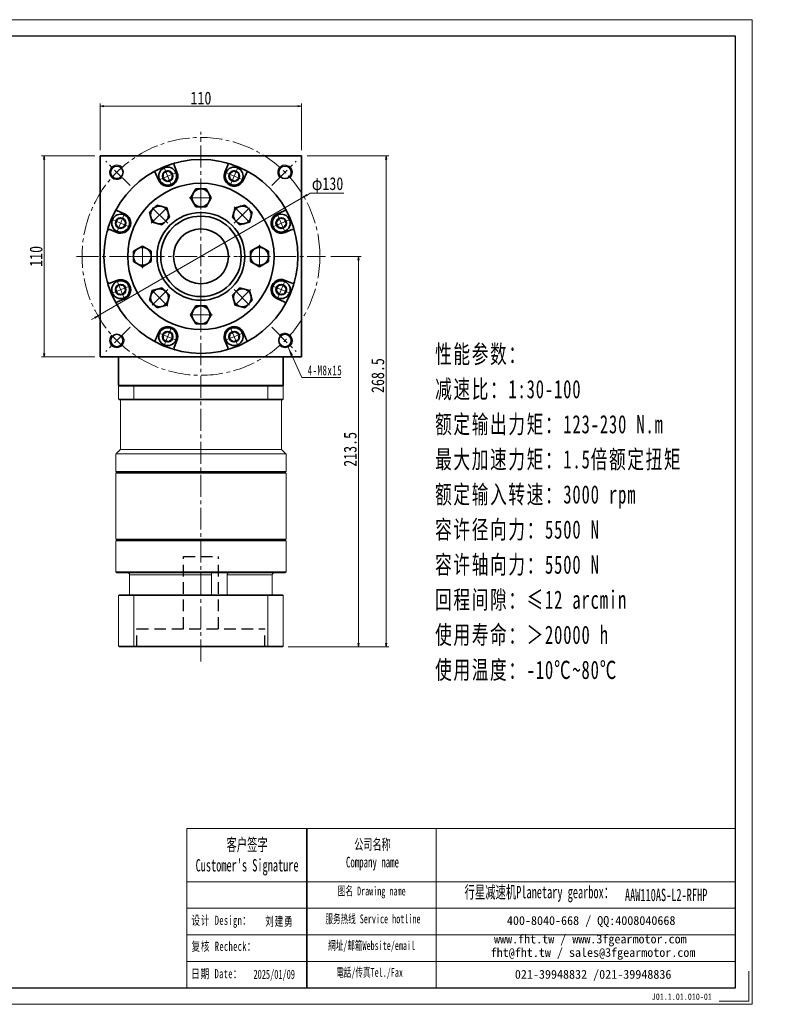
# Model space of a CAD drawing. Header units: millimetres. Extents: x -371 to 402, y -231 to 307.
# Tile 5 of 5: x -7 to 402, y -231 to 307. Entities that reach past the tile are written whole.
import ezdxf

# ---------------------------------------------------------------- set-up
doc = ezdxf.new("R2010")
doc.units = ezdxf.units.MM
doc.set_wipeout_variables(frame=1)
doc.header["$PDSIZE"] = -5
doc.linetypes.add('DASHED2', pattern=[9.525, 6.35, -3.175])
doc.linetypes.add('点画线', pattern=[18, 12, -2, 2, -2])
doc.layers.get('0').update_dxf_attribs({"lineweight": 35})
doc.layers.add('4虚线层', color=6, linetype='DASHED2')
doc.layers.add('6文字层', color=3, linetype='Continuous')
for name, color, linetype, lineweight in [('7标注层', 4, 'Continuous', 18), ('EB0', 7, 'Continuous', 35), ('SLD-0', 7, 'Continuous', 18), ('中心线层', 1, '点画线', 18), ('图框_外框线', 7, 'Continuous', 18), ('尺寸线层', 3, 'Continuous', 18), ('粗实线层', 7, 'Continuous', 35)]:
    doc.layers.add(name, color=color, linetype=linetype, lineweight=lineweight)
doc.styles.add('SLDTEXTSTYLE4', font='SimSun.ttf', dxfattribs={"width": 0.611111})
doc.styles.get("Standard").update_dxf_attribs({"font": 'SimSun.ttf'})
doc.styles.add('宋体', font='SimSun.ttf', dxfattribs={"width": 0.8})
doc.styles.add('标准', font='txt', dxfattribs={"width": 0.667})
doc.styles.add('样式 1', font='SimSun.ttf', dxfattribs={"width": 0.8})
doc.dimstyles.new('A水平标注$0', dxfattribs={"dimtxt": 3.5, "dimasz": 2, "dimexe": 1.5, "dimexo": 3, "dimgap": 1.1, "dimtad": 1, "dimtoh": 1, "dimdec": 4, "dimdsep": 46, "dimtxsty": '宋体', "dimblk": 'OPEN', "dimcen": 3, "dimclrd": 3, "dimclre": 3, "dimclrt": 6, "dimadec": 0, "dimazin": 0, "dimtm": 1e-09, "dimtfac": 1, "dimtdec": 4, "dimtix": 1, "dimtmove": 0, "dimatfit": 3, "dimldrblk": 'OPEN', "dimfxl": 0, "dimlwd": 13, "dimlwe": 13, "dimarcsym": 0})
doc.dimstyles.new('D直径标注φ25', dxfattribs={"dimtxt": 3.5, "dimasz": 2, "dimexe": 1, "dimexo": 3, "dimtad": 1, "dimtoh": 1, "dimdec": 1, "dimdsep": 46, "dimtxsty": '宋体', "dimblk": 'OPEN', "dimcen": 3, "dimclrd": 3, "dimclre": 3, "dimclrt": 130, "dimadec": 0, "dimazin": 0, "dimtm": 1e-09, "dimtfac": 1, "dimtdec": 1, "dimtmove": 0, "dimatfit": 0, "dimldrblk": 'OPEN', "dimfxl": 0, "dimlwd": 13, "dimlwe": 13, "dimarcsym": 0})

# ---------------------------------------------------------------- blocks, each defined once
blk = doc.blocks.new('_Open')
at = {"color": 0, "linetype": 'ByBlock', "lineweight": -2}
for p, q in [((-1, 0.17), (0, 0)), ((-1, -0.17), (0, 0)), ((0, 0), (-1, 0))]:
    blk.add_line(p, q, dxfattribs=at)
blk = doc.blocks.new('*X16')
at = {"layer": 'Defpoints', "color": 0, "transparency": 16777216}
for p in [(147.33, 259.99), (37.33, 232.92), (147.33, 232.92)]:
    blk.add_point(p, dxfattribs=at)
at = {"layer": '尺寸线层', "color": 3, "lineweight": 13, "transparency": 16777216}
for p, q in [((37.33, 235.92), (37.33, 261.49)), ((39.33, 259.99), (145.33, 259.99)), ((147.33, 235.92), (147.33, 261.49))]:
    blk.add_line(p, q, dxfattribs=at)
at = {"layer": '尺寸线层', "color": 3, "lineweight": 13, "transparency": 16777216, "xscale": 2, "yscale": 2, "zscale": 2, "rotation": 180}
blk.add_blockref('_Open', (37.33, 259.99), dxfattribs=at)
at = {"layer": '尺寸线层', "color": 3, "lineweight": 13, "transparency": 16777216, "xscale": 2, "yscale": 2, "zscale": 2}
blk.add_blockref('_Open', (147.33, 259.99), dxfattribs=at)
at = {"layer": '尺寸线层', "color": 6, "transparency": 16777216, "insert": (92.33, 264.41), "char_height": 7, "attachment_point": 5, "style": '宋体', "bg_fill": 3, "box_fill_scale": 1.1, "bg_fill_color": 257, "bg_fill_transparency": 0}
blk.add_mtext('110', dxfattribs=at)
blk = doc.blocks.new('*X17')
at = {"layer": 'Defpoints', "color": 0, "transparency": 16777216}
for p in [(6.68, 232.92), (37.33, 232.92), (37.33, 122.92)]:
    blk.add_point(p, dxfattribs=at)
at = {"layer": '尺寸线层', "color": 3, "lineweight": 13, "transparency": 16777216}
for p, q in [((34.33, 232.92), (5.18, 232.92)), ((6.68, 124.92), (6.68, 230.92)), ((34.33, 122.92), (5.18, 122.92))]:
    blk.add_line(p, q, dxfattribs=at)
at = {"layer": '尺寸线层', "color": 3, "lineweight": 13, "transparency": 16777216, "xscale": 2, "yscale": 2, "zscale": 2}
for p, rotation in [((6.68, 232.92), 90), ((6.68, 122.92), 270)]:
    blk.add_blockref('_Open', p, dxfattribs=dict(at, rotation=rotation))
at = {"layer": '尺寸线层', "color": 6, "transparency": 16777216, "insert": (2.26, 177.92), "char_height": 7, "attachment_point": 5, "rotation": 90, "style": '宋体', "bg_fill": 3, "box_fill_scale": 1.1, "bg_fill_color": 257, "bg_fill_transparency": 0}
blk.add_mtext('110', dxfattribs=at)
blk = doc.blocks.new('*X18')
at = {"color": 3, "lineweight": 13, "transparency": 16777216}
for p, q in [((36.06, 145.39), (148.61, 210.44)), ((150.34, 211.44), (152.08, 212.44)), ((152.08, 212.44), (170.38, 212.44)), ((34.33, 144.39), (32.59, 143.39))]:
    blk.add_line(p, q, dxfattribs=at)
at = {"layer": 'Defpoints', "color": 0, "transparency": 16777216}
blk.add_point((36.06, 145.39), dxfattribs=at)
at = {"color": 3, "lineweight": 13, "transparency": 16777216, "xscale": 2, "yscale": 2, "zscale": 2}
for p, rotation in [((148.61, 210.44), 210.0256572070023), ((36.06, 145.39), 30.02565720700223)]:
    blk.add_blockref('_Open', p, dxfattribs=dict(at, rotation=rotation))
at = {"color": 130, "transparency": 16777216, "insert": (161.54, 216.73), "char_height": 3.5, "attachment_point": 5, "style": '宋体', "bg_fill": 3, "box_fill_scale": 1.1, "bg_fill_color": 256, "bg_fill_true_color": 13158600, "bg_fill_transparency": 0}
blk.add_mtext('{\\H2x;φ130}', dxfattribs=at)
at = {"layer": 'Defpoints', "color": 0, "transparency": 16777216}
blk.add_point((148.61, 210.44), dxfattribs=at)
blk = doc.blocks.new('*X19')
at = {"layer": 'Defpoints', "color": 0, "transparency": 16777216}
for p in [(160.33, 177.92), (136.93, -35.58), (178.45, -35.58)]:
    blk.add_point(p, dxfattribs=at)
at = {"layer": '尺寸线层', "color": 3, "lineweight": 13, "transparency": 16777216}
for p, q in [((163.33, 177.92), (179.95, 177.92)), ((178.45, 175.92), (178.45, -33.58)), ((139.93, -35.58), (179.95, -35.58))]:
    blk.add_line(p, q, dxfattribs=at)
at = {"layer": '尺寸线层', "color": 3, "lineweight": 13, "transparency": 16777216, "xscale": 2, "yscale": 2, "zscale": 2}
for p, rotation in [((178.45, 177.92), 89.99999999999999), ((178.45, -35.58), 270)]:
    blk.add_blockref('_Open', p, dxfattribs=dict(at, rotation=rotation))
at = {"layer": '尺寸线层', "color": 6, "transparency": 16777216, "insert": (173.95, 72.42), "char_height": 7, "attachment_point": 5, "rotation": 90, "style": '宋体', "bg_fill": 3, "box_fill_scale": 1.1, "bg_fill_color": 257, "bg_fill_transparency": 0}
blk.add_mtext('213.5', dxfattribs=at)
blk = doc.blocks.new('*X20')
at = {"layer": 'Defpoints', "color": 0, "transparency": 16777216}
for p in [(147.33, 232.92), (193.52, 232.92), (136.93, -35.58)]:
    blk.add_point(p, dxfattribs=at)
at = {"layer": '尺寸线层', "color": 3, "lineweight": 13, "transparency": 16777216}
for p, q in [((150.33, 232.92), (195.02, 232.92)), ((193.52, -33.58), (193.52, 230.92)), ((139.93, -35.58), (195.02, -35.58))]:
    blk.add_line(p, q, dxfattribs=at)
at = {"layer": '尺寸线层', "color": 3, "lineweight": 13, "transparency": 16777216, "xscale": 2, "yscale": 2, "zscale": 2}
for p, rotation in [((193.52, 232.92), 90), ((193.52, -35.58), 270)]:
    blk.add_blockref('_Open', p, dxfattribs=dict(at, rotation=rotation))
at = {"layer": '尺寸线层', "color": 6, "transparency": 16777216, "insert": (189.02, 112.76), "char_height": 7, "attachment_point": 5, "rotation": 90, "style": '宋体', "bg_fill": 3, "box_fill_scale": 1.1, "bg_fill_color": 256, "bg_fill_true_color": 13158600, "bg_fill_transparency": 0}
blk.add_mtext('268.5', dxfattribs=at)
blk = doc.blocks.new('*X21')
at = {"layer": '尺寸线层', "linetype": 'Continuous'}
blk.add_hatch(color=0, dxfattribs=at).paths.add_polyline_path([(-8.17, 16.85), (-5.3, 12.23), (-6.53, 11.67)], flags=0)
at = {"layer": '尺寸线层', "color": 0, "linetype": 'Continuous'}
blk.add_line((-8.17, 16.85), (-0.41, 0), dxfattribs=at)
at = {"layer": '尺寸线层', "color": 0}
for p, q in [((-0.41, 0), (0, 0)), ((0, 0), (0, 0)), ((0, 0), (20.8, 0))]:
    blk.add_line(p, q, dxfattribs=at)
at = {"layer": '尺寸线层', "color": 0, "insert": (2.7, 1.08), "char_height": 5.4, "width": 36.2049, "attachment_point": 7, "line_spacing_factor": 1.15057, "style": '标准'}
blk.add_mtext('\\T1.1;4-M8x15', dxfattribs=at)
blk = doc.blocks.new('*X22')
at = {"layer": '中心线层', "linetype": '点画线', "lineweight": 18}
for p, q in [((0, -5.64), (0, 5.64)), ((-5.64, 0), (5.64, 0))]:
    blk.add_line(p, q, dxfattribs=at)
at = {"layer": '粗实线层'}
for p, q in [((-2.89, 0), (-1.44, 2.5)), ((-2.89, 0), (-1.44, -2.5)), ((-1.44, 2.5), (1.44, 2.5)), ((2.89, 0), (1.44, 2.5)), ((2.89, 0), (1.44, 2.5)), ((2.89, 0), (1.44, -2.5)), ((-1.44, -2.5), (1.44, -2.5))]:
    blk.add_line(p, q, dxfattribs=at)
blk.add_circle((0, 0), 2.89, dxfattribs=at)
for start, end in [(0, 180), (180, 360)]:
    blk.add_arc((0, 0), 4.89, start, end, dxfattribs=at)
blk = doc.blocks.new('*X27')
at = {"layer": '中心线层', "linetype": '点画线', "lineweight": 18}
for p, q in [((0, -6.4), (0, 6.4)), ((6.4, 0), (-6.4, 0))]:
    blk.add_line(p, q, dxfattribs=at)
at = {"layer": '粗实线层'}
for p, q in [((0, 5.65), (-4.89, 2.82)), ((4.89, 2.82), (0, 5.65)), ((-4.89, 2.82), (-4.89, -2.82)), ((4.89, 2.82), (4.89, -2.82)), ((-4.89, -2.82), (0, -5.65)), ((0, -5.65), (4.89, -2.82))]:
    blk.add_line(p, q, dxfattribs=at)
blk.add_circle((0, 0), 4.89, dxfattribs=at)
blk = doc.blocks.new('2432fgg_2_2')
at = {"layer": '粗实线层'}
for radius in [24, 22]:
    blk.add_circle((0, 0), radius, dxfattribs=at)
blk.add_wipeout([(-27.11, 0), (-27.11, 0.9), (-27.11, 2.82), (-29.56, 4.23), (-32, 5.65), (-34.45, 4.23), (-36.89, 2.82), (-36.89, 0.9), (-36.89, 0), (-36.89, -2.82), (-34.45, -4.23), (-32, -5.65), (-29.56, -4.23), (-27.11, -2.82)]).dxf.layer = '粗实线层'
blk.add_circle((0, 0), 40, dxfattribs=at)
blk.add_blockref('*X27', (-32, 0), dxfattribs=at)
for points in [[(0, 27.11), (0.9, 27.11), (2.82, 27.11), (4.23, 29.55), (5.65, 32), (4.23, 34.44), (2.82, 36.89), (0.9, 36.89), (0, 36.89), (-2.82, 36.89), (-4.23, 34.44), (-5.65, 32), (-4.23, 29.55), (-2.82, 27.11)], [(-19.17, 19.17), (-18.53, 19.81), (-17.17, 21.17), (-17.9, 23.89), (-18.63, 26.62), (-21.36, 27.35), (-24.09, 28.08), (-25.45, 26.72), (-26.09, 26.09), (-28.08, 24.09), (-27.35, 21.36), (-26.62, 18.63), (-23.89, 17.9), (-21.17, 17.17)], [(19.17, 19.17), (19.81, 18.53), (21.17, 17.17), (23.89, 17.9), (26.62, 18.63), (27.35, 21.36), (28.08, 24.09), (26.72, 25.45), (26.09, 26.09), (24.09, 28.08), (21.36, 27.35), (18.63, 26.62), (17.9, 23.89), (17.17, 21.17)], [(27.11, 0), (27.11, -0.9), (27.11, -2.82), (29.55, -4.23), (32, -5.65), (34.44, -4.23), (36.89, -2.82), (36.89, -0.9), (36.89, 0), (36.89, 2.82), (34.44, 4.23), (32, 5.65), (29.55, 4.23), (27.11, 2.82)], [(-19.17, -19.17), (-19.81, -18.53), (-21.17, -17.17), (-23.89, -17.9), (-26.62, -18.63), (-27.35, -21.36), (-28.08, -24.09), (-26.72, -25.45), (-26.09, -26.09), (-24.09, -28.08), (-21.36, -27.35), (-18.63, -26.62), (-17.9, -23.89), (-17.17, -21.17)], [(19.17, -19.17), (18.53, -19.81), (17.17, -21.17), (17.9, -23.89), (18.63, -26.62), (21.36, -27.35), (24.09, -28.08), (25.45, -26.72), (26.09, -26.09), (28.08, -24.09), (27.35, -21.36), (26.62, -18.63), (23.89, -17.9), (21.17, -17.17)], [(0, -27.11), (-0.9, -27.11), (-2.82, -27.11), (-4.23, -29.56), (-5.65, -32), (-4.23, -34.45), (-2.82, -36.89), (-0.9, -36.89), (0, -36.89), (2.82, -36.89), (4.23, -34.45), (5.65, -32), (4.23, -29.56), (2.82, -27.11)]]:
    blk.add_wipeout(points).dxf.layer = '粗实线层'
for p, rotation in [((0, 32), 270), ((-22.63, 22.63), 315.0000000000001), ((22.63, 22.63), 225.0000000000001), ((32, 0), 180), ((-22.63, -22.63), 45.00000000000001), ((22.63, -22.63), 135.0000000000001), ((0, -32), 90)]:
    blk.add_blockref('*X27', p, dxfattribs=dict(at, rotation=rotation))

msp = doc.modelspace()

# ---------------------------------------------------------------- linework, layer by layer
at = {"color": 7, "linetype": 'Continuous', "lineweight": 15}
for p, q in [((47.33, 106.92), (55.74, 106.92)), ((47.33, 99.92), (47.33, 106.92)), ((55.92, 107.42), (47.83, 107.42)), ((55.74, 106.92), (55.74, 99.92)), ((55.74, 106.92), (128.93, 106.92)), ((128.75, 107.42), (55.92, 107.42)), ((128.93, 99.92), (128.93, 106.92)), ((55.74, 99.92), (47.33, 99.92)), ((47.83, 99.42), (55.92, 99.42)), ((128.93, 99.92), (55.74, 99.92)), ((55.92, 99.42), (128.75, 99.42)), ((45.83, 59.42), (92.33, 59.42)), ((92.33, 59.92), (46.33, 59.92)), ((45.83, 22.42), (92.33, 22.42)), ((92.33, 22.92), (46.33, 22.92)), ((53.33, 3.92), (98.16, 3.92)), ((53.33, -7.08), (53.33, 3.92)), ((98.16, 3.92), (98.16, -7.08)), ((106.69, -7.08), (106.69, 3.92)), ((106.69, 3.92), (131.34, 3.92)), ((131.34, 3.92), (131.34, -7.08)), ((47.33, -7.48), (55.74, -7.48)), ((47.33, -7.48), (47.33, -35.18)), ((55.88, -7.08), (47.73, -7.08)), ((55.74, -7.48), (128.93, -7.48)), ((55.74, -7.48), (55.74, -35.18)), ((128.78, -7.08), (55.88, -7.08)), ((128.93, -7.48), (128.93, -35.18)), ((55.74, -35.18), (47.33, -35.18)), ((47.73, -35.58), (55.88, -35.58)), ((128.93, -35.18), (55.74, -35.18)), ((55.88, -35.58), (128.78, -35.58))]:
    msp.add_line(p, q, dxfattribs=at)
msp.add_line((150.27, -134.86), (150.27, -221.86))
for points in [[(47.83, 107.42), (47.33, 106.92)], [(55.92, 107.42), (55.74, 106.92)], [(128.75, 107.42), (128.93, 106.92)], [(47.33, 99.92), (47.83, 99.42)], [(48.33, 72.42), (48.33, 99.42)], [(55.74, 99.92), (55.92, 99.42)], [(128.93, 99.92), (128.75, 99.42)], [(45.83, 69.92), (48.33, 72.42)], [(45.83, 60.42), (45.83, 69.92)], [(46.33, 59.92), (45.83, 60.42)], [(45.83, 59.42), (46.33, 59.92)], [(45.83, 23.42), (45.83, 59.42)], [(46.33, 22.92), (45.83, 23.42)], [(45.83, 22.42), (46.33, 22.92)], [(45.83, 5.42), (45.83, 22.42)], [(46.33, 4.92), (45.83, 5.42)], [(47.33, -7.48), (47.73, -7.08)], [(55.74, -7.48), (55.88, -7.08)], [(128.93, -7.48), (128.78, -7.08)], [(47.33, -35.18), (47.73, -35.58)], [(55.88, -35.58), (55.74, -35.18)], [(128.78, -35.58), (128.93, -35.18)]]:
    msp.add_open_spline(points, degree=1, dxfattribs=at)
for points, knots in [([(53.33, 3.92), (53.32, 4.03), (53.3, 4.25), (53.14, 4.54), (52.9, 4.77), (52.63, 4.9), (52.44, 4.91), (52.36, 4.92)], [0, 0, 0, 0, 0.324175, 0.648284, 0.979229, 1.31686, 1.550819, 1.550819, 1.550819, 1.550819]), ([(98.13, 4.79), (98.13, 4.79), (98.13, 4.74), (98.14, 4.56), (98.16, 4.26), (98.16, 4.03), (98.16, 3.92)], [0, 0, 0, 0, 0.0513916, 0.3237472, 0.6004135, 0.8771996, 0.8771996, 0.8771996, 0.8771996]), ([(106.69, 3.92), (106.7, 4.03), (106.71, 4.25), (106.81, 4.54), (106.95, 4.77), (107.09, 4.9), (107.17, 4.91), (107.21, 4.92)], [0, 0, 0, 0, 0.251379, 0.502708, 0.759337, 1.021151, 1.202573, 1.202573, 1.202573, 1.202573]), ([(132.31, 4.92), (132.29, 4.92), (132.17, 4.92), (131.94, 4.86), (131.66, 4.69), (131.45, 4.42), (131.35, 4.15), (131.34, 3.98), (131.34, 3.92)], [0, 0, 0, 0, 0.050706, 0.376082, 0.704499, 1.040599, 1.37708, 1.551484, 1.551484, 1.551484, 1.551484])]:
    msp.add_open_spline(points, degree=3, knots=knots, dxfattribs=at)
at = {"layer": '4虚线层'}
for p, q in [((82.84, 13.92), (101.84, 13.92)), ((82.84, -25.58), (82.84, 13.92)), ((101.84, -25.58), (101.84, 13.92)), ((57.34, -25.58), (127.34, -25.58)), ((57.34, -35.58), (57.34, -25.58)), ((127.34, -35.58), (127.34, -25.58))]:
    msp.add_line(p, q, dxfattribs=at)
at = {"layer": '7标注层', "color": 0}
msp.add_line((84.65, -134.86), (84.65, -221.85), dxfattribs=at)
at = {"layer": 'EB0'}
for p, q in [((137.33, 107.42), (47.33, 107.42)), ((132.33, 107.42), (137.33, 107.42))]:
    msp.add_line(p, q, dxfattribs=at)
at = {"layer": '中心线层'}
for p, q in [((92.33, -43.46), (92.33, 245.92)), ((53.61, 216.64), (40.34, 229.91)), ((131.05, 216.64), (144.33, 229.91)), ((24.33, 177.92), (160.33, 177.92)), ((124.83, 177.92), (111.15, 177.92)), ((92.33, 145.42), (92.33, 159.1)), ((53.61, 139.2), (40.34, 125.92)), ((53.61, 139.2), (40.34, 125.92)), ((131.05, 139.2), (144.33, 125.92))]:
    msp.add_line(p, q, dxfattribs=at)
msp.add_circle((92.33, 177.92), 65, dxfattribs=at)
at = {"layer": '图框_外框线'}
for p, q in [((84.65, -134.86), (150.27, -134.86)), ((150.27, -134.86), (150.27, -221.85)), ((150.27, -134.86), (384.58, -134.86)), ((220.98, -134.86), (220.98, -221.85)), ((84.65, -163.89), (150.27, -163.89)), ((150.27, -163.89), (384.58, -163.89)), ((84.65, -178.4), (384.58, -178.4)), ((84.65, -192.92), (384.58, -192.92)), ((84.65, -207.43), (384.58, -207.43))]:
    msp.add_line(p, q, dxfattribs=at)
at = {"layer": '图框_外框线', "color": 3}
msp.add_lwpolyline([(391.82, -212.79), (391.82, -229.1), (375.52, -229.1)], dxfattribs=at)
at = {"layer": '粗实线层'}
for p, q in [((37.33, 122.92), (37.33, 232.92)), ((37.33, 232.92), (147.33, 232.92)), ((147.33, 232.92), (147.33, 122.92)), ((79.24, 223.91), (77.67, 227.69)), ((105.43, 223.91), (107, 227.69)), ((69.08, 136.14), (67.51, 132.36)), ((115.59, 136.14), (117.16, 132.36)), ((79.24, 131.93), (77.67, 128.15)), ((105.43, 131.93), (107, 128.15)), ((147.33, 122.92), (37.33, 122.92)), ((47.33, 107.42), (47.33, 122.92)), ((137.33, 107.42), (137.33, 122.92))]:
    msp.add_line(p, q, dxfattribs=at)
for centre in [(46.37, 223.88), (138.3, 223.88), (46.37, 131.96), (46.37, 131.96), (138.3, 131.96)]:
    msp.add_circle(centre, 3.4, dxfattribs=at)
at = {"layer": '粗实线层', "lineweight": 18}
for centre, start, end in [((46.37, 223.88), 43.2368, 315), ((138.3, 223.88), 313.2368, 225), ((46.37, 131.96), 133.2368, 45), ((46.37, 131.96), 133.2368, 45), ((138.3, 131.96), 223.2368, 135)]:
    msp.add_arc(centre, 4, start, end, dxfattribs=at)
at = {"layer": '粗实线层'}
for centre, radius, start, end in [((78.6, 228.07), 1, 105.3192, 202.5), ((106.07, 228.07), 1, 337.5, 74.6808), ((66.59, 223.1), 1, 22.5, 119.6808), ((118.08, 223.1), 1, 60.3192, 157.5), ((74.16, 134.03), 5.5, 337.5, 157.5), ((110.51, 134.03), 5.5, 22.5, 202.5), ((66.59, 132.74), 1, 240.3192, 337.5), ((118.08, 132.74), 1, 202.5, 299.6808), ((78.6, 127.77), 1, 157.5, 254.6808), ((106.07, 127.77), 1, 285.3192, 22.5)]:
    msp.add_arc(centre, radius, start, end, dxfattribs=at)

# ---------------------------------------------------------------- texts
at = {"layer": '6文字层', "insert": (338.72, -224.96), "char_height": 3.5, "attachment_point": 1, "style": '样式 1'}
msp.add_mtext_dynamic_manual_height_columns('J01.1.01.010-01', width=43.3044, gutter_width=12.5, heights=[0], dxfattribs=at)
at = {"layer": 'SLD-0', "color": 1, "attachment_point": 2}
for s, insert, char_height, width, style in [("{\\fSimSun|b1|i0|c134|p2;客户签字\\PCustomer's Signature}", (117.57, -140.23), 6.7728, 84.2537, 'SLDTEXTSTYLE4'), ('{\\fSimSun|b1|i0|c134|p2;公司名称\\PCompany name}', (186.08, -140.59), 5.8052, 75.1594, 'SLDTEXTSTYLE4'), ('{\\fSimSun|b1|i0|c134|p2;图名 Drawing name}', (185.68, -166.57), 4.8377, 61.8676, 'SLDTEXTSTYLE4'), ('{\\fSimSun|b1|i0|c134|p2;  \\H1.1667x;行星减速机Planetary gearbox\\fSimSun|b0|i0|c134|p2;：}', (274.86, -166.19), 5.8052, 91.3023, 'SLDTEXTSTYLE4'), ('AAW110AS-L2-RFHP', (346.59, -167.73), 6.7728, 49.2886, 'SLDTEXTSTYLE4'), ('{\\fNSimSun|b0|i0|c134|p49;\\T1.1;设计 \\fNSimSun|b0|i0|c0|p49;Design\\fNSimSun|b0|i0|c134|p49;：}', (103.57, -182.48), 5, 31.9717, '标准'), ('{\\fSimSun|b0|i0|c134|p2;\\T1.1;刘建勇}', (135.22, -183.03), 5, 31.9717, '标准'), ('{\\fSimSun|b1|i0|c134|p2;服务热线 Service hotline}', (186.36, -181.78), 4.8377, 68.9264, 'SLDTEXTSTYLE4'), ('{\\fNSimSun|b0|i0|c134|p49;\\T1.1;复核 \\fNSimSun|b0|i0|c0|p49;Recheck\\fNSimSun|b0|i0|c134|p49;：}', (104.86, -196.68), 5, 68.8419, '标准'), ('{\\fSimSun|b1|i0|c134|p2;網址/邮箱Website/email}', (185.61, -196.35), 4.8377, 71.7459, 'SLDTEXTSTYLE4'), ('{\\fNSimSun|b0|i0|c134|p49;\\T1.1;日期 Date：}', (100.98, -211.66), 5, 31.9717, '标准'), ('{\\fNSimSun|b0|i0|c134|p49;2025/01/09}', (132.39, -212), 5, 31.9717, '标准'), ('{\\fSimSun|b1|i0|c134|p2;電話/传真Tel./Fax}', (184.53, -211.04), 4.8377, 72.6088, 'SLDTEXTSTYLE4')]:
    msp.add_mtext(s, dxfattribs=dict(at, insert=insert, char_height=char_height, width=width, style=style))
at = {"layer": 'SLD-0', "color": 1, "char_height": 4.8377, "attachment_point": 2}
for s, insert, width in [('{\\fSimSun|b1|i0|c134|p2;400-8040-668 / QQ:4008040668}', (305.62, -182.7), 140.851), ('{\\fSimSun|b1|i0|c134|p2;www.fht.tw / www.3fgearmotor.com }', (305.17, -192.78), 141.0096), ('\\pt58.05215;{\\fSimSun|b1|i0|c134|p2;fht@fht.tw / sales@3fgearmotor.com }', (306.64, -200.14), 141.0096), ('{\\fSimSun|b1|i0|c134|p2;021-39948832 /021-39948836 }', (306.69, -212.1), 107.6715)]:
    msp.add_mtext(s, dxfattribs=dict(at, insert=insert, width=width))
at = {"layer": '尺寸线层', "insert": (220.32, 129.54), "char_height": 10, "width": 152.4038, "attachment_point": 1, "line_spacing_factor": 1.15057, "style": '标准'}
msp.add_mtext('{\\fNSimSun|b0|i0|c134|p49;\\T1.1;性能参数：\\P减速比：1:30-100\\P额定输出力矩：123-230 N.m\\P最大加速力矩：1.5倍额定扭矩\\P额定输入转速：3000 rpm\\P容许径向力：5500 N\\P容许轴向力：5500 N\\P回程间隙：≤12 arcmin\\P使用寿命：＞20000 h\\P使用温度：-10℃~80℃}', dxfattribs=at)

# ---------------------------------------------------------------- next in the draw order: dimensions: what is measured, and where the dimension line sits
at = {"layer": '尺寸线层'}
dim = msp.add_linear_dim(base=(147.33, 259.99), p1=(37.33, 232.92), p2=(147.33, 232.92), angle=0, dimstyle='A水平标注$0', override={"dimtxt": 7, "dimgap": 1, "dimdec": 1, "dimpost": '<>', "dimblk": 'Open', "dimtvp": 0.1, "dimtfill": 1, "dimtfillclr": 256}, dxfattribs=at)
dim.commit()
dim.dimension.update_dxf_attribs({"geometry": '*X16', "text_midpoint": (92.33, 259.99), "dimtype": 160})

# ---------------------------------------------------------------- next in the draw order: dimensions: what is measured, and where the dimension line sits
dim = msp.add_linear_dim(base=(6.68, 232.92), p1=(37.33, 122.92), p2=(37.33, 232.92), angle=90, dimstyle='A水平标注$0', override={"dimtxt": 7, "dimgap": 1, "dimdec": 1, "dimpost": '<>', "dimblk": 'Open', "dimtvp": 0.1, "dimtfill": 1, "dimtfillclr": 256}, dxfattribs=at)
dim.commit()
dim.dimension.update_dxf_attribs({"geometry": '*X17', "text_midpoint": (6.68, 177.92), "dimtype": 160})

# ---------------------------------------------------------------- next in the draw order: linework, layer by layer
at = {"layer": '粗实线层'}
msp.add_circle((92.33, 177.92), 53, dxfattribs=at)

# ---------------------------------------------------------------- next in the draw order: dimensions: what is measured, and where the dimension line sits
dim = msp.add_diameter_dim_2p(p1=(36.06, 145.39), p2=(148.61, 210.44), text='{\\H2x;<>}', dimstyle='D直径标注φ25', override={"dimpost": 'φ<>'})
dim.commit()
dim.dimension.update_dxf_attribs({"geometry": '*X18', "text_midpoint": (161.54, 212.44), "dimtype": 163})

# ---------------------------------------------------------------- next in the draw order: linework, layer by layer
for p, q in [((69.08, 219.7), (67.51, 223.48)), ((115.59, 219.7), (117.16, 223.48)), ((50.56, 201.18), (46.77, 202.74)), ((46.35, 191.01), (42.57, 192.58)), ((46.35, 164.82), (42.57, 163.26)), ((50.56, 154.66), (46.77, 153.09))]:
    msp.add_line(p, q, dxfattribs=at)
for centre, radius, start, end in [((74.16, 221.8), 5.5, 202.5, 22.5), ((110.51, 221.8), 5.5, 157.5, 337.5), ((47.16, 203.67), 1, 150.3192, 247.5), ((48.45, 196.1), 5.5, 247.5, 67.5), ((42.18, 191.66), 1, 67.5, 164.6808), ((42.18, 164.18), 1, 195.3192, 292.5), ((48.45, 159.74), 5.5, 292.5, 112.5), ((47.16, 152.17), 1, 112.5, 209.6808)]:
    msp.add_arc(centre, radius, start, end, dxfattribs=at)

# ---------------------------------------------------------------- next in the draw order: block references
for p, rotation in [((48.45, 196.1), 67.50000000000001), ((48.45, 159.74), 112.5), ((74.16, 134.03), 157.5000000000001), ((110.51, 134.03), 202.5)]:
    msp.add_blockref('*X22', p, dxfattribs=dict(at, rotation=rotation))

# ---------------------------------------------------------------- next in the draw order: dimensions: what is measured, and where the dimension line sits
at = {"layer": '尺寸线层'}
dim = msp.add_linear_dim(base=(178.45, -35.58), p1=(160.33, 177.92), p2=(136.93, -35.58), angle=270, dimstyle='A水平标注$0', override={"dimtxt": 7, "dimgap": 1, "dimdec": 1, "dimpost": '<>', "dimblk": 'Open', "dimtvp": 0.1, "dimtfill": 1, "dimtfillclr": 256}, dxfattribs=at)
dim.commit()
dim.dimension.update_dxf_attribs({"geometry": '*X19', "text_midpoint": (178.45, 72.42), "dimtype": 160})

# ---------------------------------------------------------------- next in the draw order: dimensions: what is measured, and where the dimension line sits
dim = msp.add_linear_dim(base=(193.52, 232.92), p1=(136.93, -35.58), p2=(147.33, 232.92), angle=90, dimstyle='A水平标注$0', override={"dimtxt": 7, "dimgap": 1, "dimdec": 1, "dimpost": '<>', "dimblk": 'Open', "dimtvp": 0.1, "dimtfill": 1, "dimtfillclr": 256}, dxfattribs=at)
dim.commit()
dim.dimension.update_dxf_attribs({"geometry": '*X20', "text_midpoint": (193.52, 112.76), "dimtype": 160})

# ---------------------------------------------------------------- next in the draw order: wipeouts: each hides what was drawn before it
for points in [[(78.68, 223.67), (78.3, 224.4), (78.3, 224.4), (77.41, 225.45), (76.28, 226.21), (74.98, 226.62), (73.61, 226.66), (72.29, 226.32), (72.29, 226.32), (71.11, 225.63), (70.17, 224.63), (69.54, 223.42), (69.28, 222.08), (69.39, 220.72), (69.39, 220.72), (69.64, 219.93), (69.64, 219.93), (70.28, 218.83), (71.18, 217.92), (72.29, 217.28), (73.52, 216.95), (74.8, 216.95), (76.03, 217.28), (76.03, 217.28), (77.33, 218.08), (78.33, 219.25), (78.91, 220.66), (79.03, 222.19)], [(115.03, 219.93), (115.28, 220.72), (115.28, 220.72), (115.39, 222.08), (115.13, 223.42), (114.5, 224.63), (113.56, 225.63), (112.38, 226.32), (112.38, 226.32), (111.06, 226.66), (109.69, 226.62), (108.39, 226.21), (107.25, 225.45), (106.37, 224.4), (106.37, 224.4), (105.99, 223.67), (105.99, 223.67), (105.66, 222.44), (105.66, 221.16), (105.99, 219.93), (106.63, 218.83), (107.54, 217.92), (108.64, 217.28), (108.64, 217.28), (110.13, 216.93), (111.65, 217.05), (113.07, 217.63), (114.23, 218.63)]]:
    msp.add_wipeout(points).dxf.layer = '粗实线层'

# ---------------------------------------------------------------- next in the draw order: linework, layer by layer
at = {"color": 7, "linetype": 'Continuous', "lineweight": 15}
for p, q in [((136.83, 107.42), (128.75, 107.42)), ((128.93, 106.92), (137.33, 106.92)), ((137.33, 106.92), (137.33, 99.92)), ((128.75, 99.42), (136.83, 99.42)), ((137.33, 99.92), (128.93, 99.92)), ((136.33, 72.42), (48.33, 72.42)), ((138.83, 69.92), (45.83, 69.92)), ((138.83, 60.42), (45.83, 60.42)), ((46.33, 59.92), (138.33, 59.92)), ((138.33, 59.92), (92.33, 59.92)), ((92.33, 59.42), (138.83, 59.42)), ((138.83, 23.42), (45.83, 23.42)), ((46.33, 22.92), (138.33, 22.92)), ((138.33, 22.92), (92.33, 22.92)), ((92.33, 22.42), (138.83, 22.42)), ((138.83, 5.42), (45.83, 5.42)), ((46.33, 4.92), (138.33, 4.92)), ((136.93, -7.08), (128.78, -7.08)), ((128.93, -7.48), (137.33, -7.48)), ((137.33, -7.48), (137.33, -35.18)), ((128.78, -35.58), (136.93, -35.58)), ((137.33, -35.18), (128.93, -35.18))]:
    msp.add_line(p, q, dxfattribs=at)
for points in [[(136.83, 107.42), (137.33, 106.92)], [(136.33, 99.42), (136.33, 72.42)], [(136.83, 99.42), (137.33, 99.92)], [(136.33, 72.42), (138.83, 69.92)], [(138.83, 69.92), (138.83, 60.42)], [(138.83, 60.42), (138.33, 59.92)], [(138.33, 59.92), (138.83, 59.42)], [(138.83, 59.42), (138.83, 23.42)], [(138.83, 23.42), (138.33, 22.92)], [(138.33, 22.92), (138.83, 22.42)], [(138.83, 22.42), (138.83, 5.42)], [(138.83, 5.42), (138.33, 4.92)], [(136.93, -7.08), (137.33, -7.48)], [(136.93, -35.58), (137.33, -35.18)]]:
    msp.add_open_spline(points, degree=1, dxfattribs=at)
at = {"layer": '中心线层'}
for p, q in [((131.05, 216.64), (144.33, 229.91)), ((131.05, 139.2), (144.33, 125.92))]:
    msp.add_line(p, q, dxfattribs=at)
at = {"layer": '粗实线层'}
for p, q in [((134.11, 201.18), (137.89, 202.74)), ((138.32, 191.01), (142.1, 192.58)), ((138.32, 164.82), (142.1, 163.26)), ((134.11, 154.66), (137.89, 153.09))]:
    msp.add_line(p, q, dxfattribs=at)
for centre in [(138.3, 223.88), (138.3, 131.96)]:
    msp.add_circle(centre, 3.4, dxfattribs=at)
at = {"layer": '粗实线层', "lineweight": 18}
for centre, start, end in [((138.3, 223.88), 313.2368, 225), ((138.3, 131.96), 223.2368, 135)]:
    msp.add_arc(centre, 4, start, end, dxfattribs=at)
at = {"layer": '粗实线层'}
for centre, radius, start, end in [((136.22, 196.1), 5.5, 112.5, 292.5), ((137.51, 203.67), 1, 292.5, 29.6808), ((142.49, 191.66), 1, 15.3192, 112.5), ((136.22, 159.74), 5.5, 67.5, 247.5), ((142.49, 164.18), 1, 247.5, 344.6808), ((137.51, 152.17), 1, 330.3192, 67.5)]:
    msp.add_arc(centre, radius, start, end, dxfattribs=at)

# ---------------------------------------------------------------- next in the draw order: block references
at = {"layer": '尺寸线层'}
msp.add_blockref('*X21', (147.97, 111.75), dxfattribs=at)
at = {"layer": '粗实线层'}
for p, rotation in [((74.16, 221.8), 22.5), ((110.51, 221.8), 337.5000000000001)]:
    msp.add_blockref('*X22', p, dxfattribs=dict(at, rotation=rotation))

# ---------------------------------------------------------------- next in the draw order: wipeouts: each hides what was drawn before it
for points in [[(138.09, 191.58), (138.82, 191.96), (138.82, 191.96), (139.87, 192.84), (140.63, 193.97), (141.04, 195.28), (141.08, 196.64), (140.74, 197.97), (140.74, 197.97), (140.04, 199.14), (139.05, 200.08), (137.83, 200.71), (136.49, 200.98), (135.13, 200.86), (135.13, 200.86), (134.35, 200.61), (134.35, 200.61), (133.24, 199.97), (132.34, 199.07), (131.7, 197.97), (131.37, 196.73), (131.37, 195.46), (131.7, 194.22), (131.7, 194.22), (132.5, 192.92), (133.66, 191.93), (135.08, 191.34), (136.6, 191.22)], [(134.35, 155.22), (135.13, 154.97), (135.13, 154.97), (136.49, 154.86), (137.83, 155.12), (139.05, 155.75), (140.04, 156.69), (140.74, 157.87), (140.74, 157.87), (141.08, 159.19), (141.04, 160.56), (140.63, 161.86), (139.87, 163), (138.82, 163.88), (138.82, 163.88), (138.09, 164.26), (138.09, 164.26), (136.86, 164.59), (135.58, 164.59), (134.35, 164.26), (133.24, 163.62), (132.34, 162.72), (131.7, 161.61), (131.7, 161.61), (131.34, 160.12), (131.46, 158.6), (132.05, 157.19), (133.04, 156.02)]]:
    msp.add_wipeout(points).dxf.layer = '粗实线层'

# ---------------------------------------------------------------- next in the draw order: block references
for p, rotation in [((136.22, 196.1), 292.5000000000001), ((136.22, 159.74), 247.5000000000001)]:
    msp.add_blockref('*X22', p, dxfattribs=dict(at, rotation=rotation))

# ---------------------------------------------------------------- next in the draw order: block references
msp.add_blockref('2432fgg_2_2', (92.33, 177.92), dxfattribs=at)

# ---------------------------------------------------------------- next in the draw order: linework, layer by layer
at = {"layer": '图框_外框线', "color": 3}
msp.add_lwpolyline([(-367.46, -230.91), (393.64, -230.91), (393.64, 307.29), (-367.46, 307.29)], close=True, dxfattribs=at)
at = {"layer": '图框_外框线', "color": 3, "lineweight": 25}
msp.add_lwpolyline([(-322.15, -221.85), (384.58, -221.85), (384.58, 298.23), (-322.15, 298.23)], close=True, dxfattribs=at)
at = {"layer": '粗实线层'}
msp.add_circle((92.33, 177.92), 15, dxfattribs=at)

doc.saveas('drawing.dxf')
